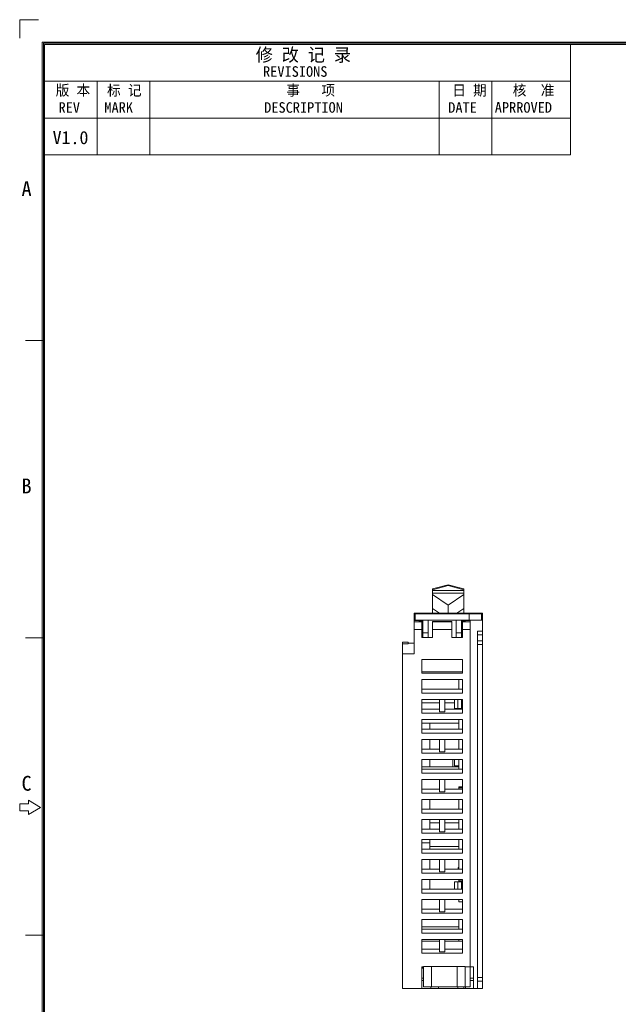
# Model space of a CAD drawing. Header units: inches. Extents: x 1617 to 2044, y 173 to 473.
# Tile 2 of 29: x 1617 to 1731, y 285 to 473. Entities that reach past the tile are written whole.
import ezdxf
from ezdxf.enums import TextEntityAlignment as Align

# ---------------------------------------------------------------- set-up
doc = ezdxf.new("R2010")
doc.units = ezdxf.units.IN
doc.header["$LTSCALE"] = 23.1
doc.header["$MEASUREMENT"] = 0
doc.layers.get('0').update_dxf_attribs({"lineweight": 18})
for name, color, linetype, lineweight in [('1_4_1_3', 7, 'Continuous', 18), ('1_6', 7, 'Continuous', 18), ('细实线层', 7, 'Continuous', 18)]:
    doc.layers.add(name, color=color, linetype=linetype, lineweight=lineweight)
doc.styles.add('鸿蒙CAD', font='txt')

# ---------------------------------------------------------------- blocks, each defined once
blk = doc.blocks.new('A3图框（无尺寸标识）')
at = {"layer": '细实线层'}
for p, q in [((-72.33, 288.19), (-72.33, 284.65)), ((-72.33, 288.19), (-68.79, 288.19)), ((-68.09, -6.91), (-68.09, 283.95)), ((-68.09, 283.95), (350.46, 283.95)), ((-67.86, -6.69), (-67.86, 283.72)), ((-67.86, 283.72), (350.24, 283.72)), ((-67.64, -6.46), (-67.64, 283.5)), ((-67.64, 283.5), (350.01, 283.5)), ((32.36, 262.5), (32.36, 283.5)), ((-67.64, 276.5), (32.36, 276.5)), ((-57.64, 262.5), (-57.64, 276.5)), ((-47.64, 262.5), (-47.64, 276.5)), ((7.36, 262.5), (7.36, 276.5)), ((17.36, 262.5), (17.36, 276.5)), ((-67.64, 269.5), (32.36, 269.5)), ((-67.64, 262.5), (32.36, 262.5)), ((-67.86, 227.22), (-71.25, 227.22)), ((-67.86, 170.72), (-71.25, 170.72)), ((-72.38, 139.19), (-72.38, 137.84)), ((-70.69, 139.19), (-72.38, 139.19)), ((-70.69, 139.87), (-70.69, 139.19)), ((-68.43, 138.52), (-70.69, 139.87)), ((-70.69, 137.16), (-68.43, 138.52)), ((-72.38, 137.84), (-70.69, 137.84)), ((-70.69, 137.84), (-70.69, 137.16)), ((-67.86, 114.22), (-71.25, 114.22))]:
    blk.add_line(p, q, dxfattribs=at)
at = {"layer": '细实线层', "style": '鸿蒙CAD'}
for s, height, p in [('REVISIONS', 2, (-26.11, 277.34)), ('REV', 2, (-65, 270.51)), ('MARK', 2, (-56.28, 270.51)), ('DESCRIPTION', 2, (-25.9, 270.51)), ('DATE', 2, (9.1, 270.51)), ('APRROVED', 2, (17.94, 270.52)), ('A', 2.82, (-72.03, 254.68)), ('B', 2.82, (-72.03, 198.18)), ('C', 2.82, (-72.03, 141.68))]:
    blk.add_text(s, height=height, dxfattribs=at).set_placement(p)
at = {"layer": '细实线层', "attachment_point": 7, "style": '鸿蒙CAD'}
for s, insert, char_height, width in [('修 改 记 录', (-27.5, 279.98), 2.5, 21.9821), ('版 本', (-65.53, 273.55), 2, 9.8795), ('标 记', (-55.77, 273.55), 2, 9.692), ('事   项', (-21.7, 273.55), 2, 14.2946), ('日 期', (9.86, 273.55), 2, 8.6607), ('核  准', (21.36, 273.56), 2, 11.9152)]:
    blk.add_mtext(s, dxfattribs=dict(at, insert=insert, char_height=char_height, width=width))
at = {"layer": '细实线层', "style": '鸿蒙CAD'}
for tag, p in [('V1.0', (-66.12, 264.54)), ('张致远', (240.47, -2.61))]:
    blk.add_attdef(tag, p, '', height=2.5, dxfattribs=at)
for tag, height, p in [('1:1', 2.5, (242.45, 19.45)), ('2021/09/06', 2.5, (275.48, 19.45)), ('18PIN外接端子安装图', 2.5, (326.23, 19.45)), ('PC', 2.5, (199.96, 12.45)), ('1/1', 2.5, (275.48, 12.45)), ('HCQX-HC04-D2', 2.5, (326.23, 12.45)), ('无', 2, (216.21, 11.43)), ('mm', 2.5, (242.45, 12.45)), ('GB/T1804-2000-M', 2.5, (203.34, -4.43))]:
    blk.add_attdef(tag, text='', height=height, dxfattribs=at).set_placement(p, align=Align.CENTER)
blk.add_attdef('0', text='', height=2.5, dxfattribs=at).set_placement((205.52, 6.47), align=Align.MIDDLE_RIGHT)

msp = doc.modelspace()

# ---------------------------------------------------------------- linework, layer by layer
at = {"color": 0, "linetype": 'Continuous', "lineweight": 0}
for p, q in [((1692.31, 352.02), (1692.31, 359.72)), ((1705.31, 359.72), (1692.31, 359.72)), ((1692.51, 359.32), (1692.31, 359.32)), ((1692.51, 359.63), (1692.51, 358.42)), ((1692.51, 359.63), (1702.97, 359.63)), ((1705.11, 359.62), (1692.51, 359.62)), ((1692.81, 359.63), (1692.81, 359.62)), ((1692.84, 359.63), (1692.84, 359.62)), ((1692.9, 359.63), (1692.9, 359.62)), ((1693.05, 359.63), (1693.05, 359.62)), ((1693.26, 359.63), (1693.26, 359.62)), ((1693.55, 359.63), (1693.55, 359.62)), ((1693.72, 359.63), (1693.72, 359.62)), ((1693.72, 359.63), (1693.72, 359.62)), ((1693.82, 359.62), (1693.82, 359.63)), ((1694.09, 359.62), (1694.09, 359.63)), ((1694.47, 359.62), (1694.47, 359.63)), ((1694.76, 359.63), (1694.76, 359.62)), ((1694.95, 359.63), (1694.95, 359.62)), ((1695.37, 359.63), (1695.37, 359.62)), ((1695.44, 359.63), (1695.44, 359.62)), ((1695.63, 359.62), (1695.63, 359.63)), ((1695.71, 359.63), (1695.71, 359.62)), ((1695.9, 359.63), (1695.9, 359.62)), ((1696.44, 359.63), (1696.44, 359.62)), ((1696.5, 359.63), (1696.5, 359.62)), ((1696.63, 359.63), (1696.63, 359.62)), ((1696.97, 359.63), (1696.97, 359.62)), ((1697.32, 359.63), (1697.32, 359.62)), ((1697.44, 359.63), (1697.44, 359.62)), ((1697.48, 359.63), (1697.48, 359.62)), ((1697.67, 359.63), (1697.67, 359.62)), ((1697.96, 359.63), (1697.96, 359.62)), ((1698.3, 359.63), (1698.3, 359.62)), ((1698.53, 359.63), (1698.53, 359.62)), ((1698.62, 359.63), (1698.62, 359.62)), ((1698.75, 359.63), (1698.75, 359.62)), ((1698.93, 359.63), (1698.93, 359.62)), ((1699.58, 359.63), (1699.58, 359.62)), ((1699.75, 359.63), (1699.75, 359.62)), ((1699.88, 359.63), (1699.88, 359.62)), ((1700.18, 359.63), (1700.18, 359.62)), ((1700.38, 359.63), (1700.38, 359.62)), ((1700.78, 359.63), (1700.78, 359.62)), ((1701.19, 359.63), (1701.19, 359.62)), ((1701.33, 359.63), (1701.33, 359.63)), ((1701.4, 359.63), (1701.4, 359.62)), ((1701.42, 359.63), (1701.42, 359.62)), ((1701.65, 359.63), (1701.65, 359.62)), ((1701.81, 359.72), (1701.81, 359.63)), ((1701.99, 359.63), (1701.99, 359.62)), ((1702.32, 359.63), (1702.32, 359.62)), ((1702.55, 359.63), (1702.55, 359.62)), ((1702.64, 359.63), (1702.64, 359.62)), ((1702.81, 359.62), (1702.81, 358.42)), ((1702.97, 359.63), (1702.97, 359.62)), ((1702.98, 359.63), (1704.23, 359.63)), ((1702.98, 359.63), (1702.98, 359.62)), ((1702.99, 359.63), (1702.99, 359.62)), ((1703, 359.63), (1703, 359.62)), ((1703.03, 359.63), (1703.03, 359.62)), ((1703.08, 359.63), (1703.08, 359.62)), ((1703.14, 359.62), (1703.14, 359.63)), ((1703.3, 359.62), (1703.3, 359.63)), ((1703.53, 359.62), (1703.53, 359.63)), ((1703.92, 359.63), (1703.92, 359.62)), ((1703.97, 359.63), (1703.97, 359.62)), ((1704.23, 359.63), (1704.23, 359.62)), ((1705.11, 359.62), (1705.11, 358.42)), ((1705.31, 359.32), (1705.11, 359.32)), ((1705.31, 359.72), (1705.31, 288.42)), ((1692.31, 358.42), (1705.31, 358.42)), ((1692.31, 358.34), (1693.81, 358.34)), ((1692.31, 358.12), (1693.81, 358.12)), ((1693.24, 358.28), (1693.81, 358.28)), ((1693.27, 358.14), (1693.24, 358.28)), ((1693.81, 358.14), (1693.27, 358.14)), ((1693.81, 355.12), (1693.81, 358.42)), ((1694.01, 355.12), (1694.01, 358.42)), ((1695.01, 355.12), (1695.01, 358.42)), ((1695.81, 355.12), (1695.81, 358.14)), ((1699.51, 358.14), (1695.81, 358.14)), ((1695.81, 358.12), (1699.51, 358.12)), ((1699.51, 355.12), (1699.51, 358.14)), ((1700.31, 355.12), (1700.31, 358.42)), ((1701.31, 355.12), (1701.31, 358.42)), ((1701.51, 355.12), (1701.51, 358.42)), ((1701.51, 358.34), (1703.01, 358.34)), ((1701.51, 358.28), (1702.09, 358.28)), ((1702.06, 358.14), (1701.51, 358.14)), ((1701.51, 358.12), (1703.01, 358.12)), ((1702.06, 358.14), (1702.09, 358.28)), ((1703.01, 288.72), (1703.01, 358.34)), ((1693.81, 356.62), (1692.31, 356.62)), ((1694.01, 356.82), (1693.81, 356.82)), ((1694.01, 356.02), (1695.01, 356.02)), ((1695.81, 356.62), (1699.51, 356.62)), ((1700.31, 356.02), (1701.31, 356.02)), ((1701.31, 356.82), (1701.51, 356.82)), ((1703.01, 356.62), (1701.51, 356.62)), ((1704.41, 356.33), (1705.31, 356.33)), ((1704.41, 288.42), (1704.41, 356.33)), ((1704.41, 355.63), (1705.31, 355.63)), ((1691.21, 354.22), (1690.11, 354.22)), ((1690.11, 288.42), (1690.11, 354.22)), ((1691.21, 353.93), (1690.11, 353.93)), ((1691.21, 354.22), (1691.21, 353.93)), ((1692.31, 354.02), (1691.21, 354.02)), ((1694.01, 355.22), (1693.81, 355.22)), ((1693.81, 355.12), (1695.81, 355.12)), ((1699.51, 355.12), (1701.51, 355.12)), ((1701.31, 355.22), (1701.51, 355.22)), ((1704.41, 354.51), (1705.31, 354.51)), ((1704.41, 353.81), (1705.31, 353.81)), ((1690.11, 352.02), (1692.31, 352.02)), ((1693.81, 350.92), (1701.51, 350.92)), ((1693.81, 348.32), (1693.81, 350.92)), ((1701.51, 350.92), (1701.51, 348.32)), ((1693.81, 348.62), (1701.51, 348.62)), ((1701.51, 348.32), (1693.81, 348.32)), ((1693.81, 347.12), (1701.51, 347.12)), ((1693.81, 347.12), (1693.81, 344.52)), ((1700.81, 347.12), (1700.81, 345.32)), ((1701.51, 347.12), (1701.51, 344.52)), ((1701.51, 345.32), (1693.81, 345.32)), ((1701.51, 344.52), (1693.81, 344.52)), ((1693.81, 343.32), (1701.51, 343.32)), ((1693.81, 343.32), (1693.81, 340.72)), ((1693.81, 342.73), (1697.16, 342.73)), ((1697.16, 341.02), (1697.16, 343.32)), ((1698.16, 343.32), (1698.16, 341.02)), ((1698.16, 342.73), (1700.01, 342.73)), ((1700.01, 341.62), (1700.01, 343.32)), ((1700.61, 341.62), (1700.61, 343.32)), ((1701.31, 341.62), (1701.31, 343.32)), ((1701.51, 343.32), (1701.51, 340.72)), ((1697.16, 341.52), (1693.81, 341.52)), ((1701.51, 340.72), (1693.81, 340.72)), ((1697.16, 341.02), (1698.16, 341.02)), ((1701.51, 341.52), (1698.16, 341.52)), ((1700.01, 341.62), (1701.51, 341.62)), ((1700.81, 341.62), (1700.81, 341.52)), ((1693.81, 339.52), (1701.51, 339.52)), ((1693.81, 339.52), (1693.81, 336.92)), ((1693.81, 338.82), (1700.81, 338.82)), ((1695.31, 338.82), (1695.31, 337.72)), ((1700.81, 339.52), (1700.81, 337.72)), ((1701.51, 339.52), (1701.51, 336.92)), ((1701.51, 337.72), (1693.81, 337.72)), ((1701.51, 336.92), (1693.81, 336.92)), ((1693.81, 335.72), (1701.51, 335.72)), ((1693.81, 335.72), (1693.81, 333.12)), ((1695.31, 335.72), (1695.31, 333.92)), ((1697.16, 333.42), (1697.16, 335.72)), ((1698.16, 335.72), (1698.16, 333.42)), ((1700.81, 335.72), (1700.81, 333.92)), ((1701.51, 335.72), (1701.51, 333.12)), ((1697.16, 333.92), (1693.81, 333.92)), ((1701.51, 333.12), (1693.81, 333.12)), ((1697.16, 333.42), (1698.16, 333.42)), ((1701.51, 333.92), (1698.16, 333.92)), ((1693.81, 331.92), (1701.51, 331.92)), ((1693.81, 331.92), (1693.81, 329.32)), ((1695.31, 331.92), (1695.31, 330.52)), ((1699.71, 330.52), (1699.71, 331.92)), ((1700.01, 331.92), (1700.01, 330.72)), ((1700.81, 331.92), (1700.81, 330.12)), ((1701.51, 331.92), (1701.51, 329.32)), ((1693.81, 330.52), (1700.81, 330.52)), ((1701.51, 330.12), (1693.81, 330.12)), ((1701.51, 329.32), (1693.81, 329.32)), ((1700.81, 330.72), (1700.01, 330.72)), ((1693.81, 328.12), (1701.51, 328.12)), ((1693.81, 328.12), (1693.81, 325.52)), ((1697.16, 325.82), (1697.16, 328.12)), ((1698.16, 328.12), (1698.16, 325.82)), ((1701.51, 328.12), (1701.51, 325.52)), ((1697.16, 326.32), (1693.81, 326.32)), ((1697.16, 325.82), (1698.16, 325.82)), ((1701.51, 326.32), (1698.16, 326.32)), ((1700.81, 326.77), (1701.51, 326.77)), ((1700.81, 326.77), (1700.81, 326.32)), ((1700.81, 326.57), (1701.51, 326.57)), ((1701.51, 325.52), (1693.81, 325.52)), ((1693.81, 324.32), (1701.51, 324.32)), ((1693.81, 324.32), (1693.81, 321.72)), ((1695.31, 324.32), (1695.31, 322.52)), ((1700.81, 322.52), (1700.81, 324.32)), ((1701.51, 324.32), (1701.51, 321.72)), ((1701.51, 322.52), (1693.81, 322.52)), ((1701.51, 321.72), (1693.81, 321.72)), ((1693.81, 320.52), (1701.51, 320.52)), ((1693.81, 320.52), (1693.81, 317.92)), ((1695.31, 320.52), (1695.31, 318.72)), ((1697.16, 318.22), (1697.16, 320.52)), ((1698.16, 320.52), (1698.16, 318.22)), ((1700.81, 318.72), (1700.81, 320.52)), ((1701.51, 320.52), (1701.51, 317.92)), ((1697.16, 318.72), (1693.81, 318.72)), ((1695.31, 319.92), (1697.16, 319.92)), ((1697.16, 318.22), (1698.16, 318.22)), ((1698.16, 319.92), (1700.81, 319.92)), ((1701.51, 318.72), (1698.16, 318.72)), ((1701.51, 317.92), (1693.81, 317.92)), ((1693.81, 316.72), (1701.51, 316.72)), ((1693.81, 316.72), (1693.81, 314.12)), ((1695.31, 316.72), (1695.31, 314.92)), ((1700.81, 316.12), (1700.81, 316.72)), ((1701.51, 316.72), (1701.51, 314.12)), ((1693.81, 316.12), (1695.31, 316.12)), ((1701.51, 314.92), (1693.81, 314.92)), ((1695.31, 315.42), (1700.81, 315.42)), ((1700.81, 316.12), (1700.81, 314.92)), ((1701.51, 314.12), (1693.81, 314.12)), ((1693.81, 312.92), (1701.51, 312.92)), ((1693.81, 312.92), (1693.81, 310.32)), ((1695.31, 312.92), (1695.31, 311.12)), ((1697.16, 310.62), (1697.16, 312.92)), ((1698.16, 312.92), (1698.16, 310.62)), ((1700.81, 312.92), (1700.81, 311.12)), ((1701.51, 312.92), (1701.51, 310.32)), ((1697.16, 311.12), (1693.81, 311.12)), ((1697.16, 310.62), (1698.16, 310.62)), ((1701.51, 311.12), (1698.16, 311.12)), ((1701.51, 310.32), (1693.81, 310.32)), ((1693.81, 309.12), (1701.51, 309.12)), ((1693.81, 309.12), (1693.81, 306.52)), ((1695.31, 309.12), (1695.31, 307.32)), ((1700.81, 309.12), (1700.81, 308.67)), ((1700.81, 308.87), (1701.51, 308.87)), ((1701.51, 309.12), (1701.51, 306.52)), ((1701.51, 307.32), (1693.81, 307.32)), ((1700.01, 308.67), (1701.51, 308.67)), ((1700.01, 307.32), (1700.01, 308.67)), ((1700.61, 307.32), (1700.61, 308.67)), ((1701.31, 307.32), (1701.31, 308.67)), ((1701.51, 306.52), (1693.81, 306.52)), ((1693.81, 305.32), (1701.51, 305.32)), ((1693.81, 305.32), (1693.81, 302.72)), ((1697.16, 303.02), (1697.16, 305.32)), ((1698.16, 305.32), (1698.16, 303.02)), ((1700.81, 305.32), (1700.81, 304.92)), ((1701.51, 305.32), (1701.51, 302.72)), ((1697.16, 303.52), (1693.81, 303.52)), ((1701.51, 303.52), (1698.16, 303.52)), ((1700.81, 304.92), (1701.51, 304.92)), ((1701.51, 302.72), (1693.81, 302.72)), ((1693.81, 301.52), (1701.51, 301.52)), ((1693.81, 301.52), (1693.81, 298.92)), ((1697.16, 303.02), (1698.16, 303.02)), ((1700.81, 301.52), (1700.81, 299.72)), ((1701.51, 301.52), (1701.51, 298.92)), ((1693.81, 300.17), (1700.81, 300.17)), ((1701.51, 299.72), (1693.81, 299.72)), ((1701.51, 298.92), (1693.81, 298.92)), ((1693.81, 297.72), (1701.51, 297.72)), ((1693.81, 297.72), (1693.81, 295.12)), ((1697.16, 295.42), (1697.16, 297.72)), ((1698.16, 297.72), (1698.16, 295.42)), ((1700.81, 297.72), (1700.81, 297.42)), ((1701.51, 297.72), (1701.51, 295.12)), ((1693.81, 297.42), (1697.16, 297.42)), ((1697.16, 295.92), (1693.81, 295.92)), ((1698.16, 297.42), (1701.51, 297.42)), ((1701.51, 295.92), (1698.16, 295.92)), ((1701.51, 295.12), (1693.81, 295.12)), ((1697.16, 295.42), (1698.16, 295.42)), ((1693.81, 292.52), (1694.11, 292.52)), ((1693.81, 292.52), (1693.81, 288.42)), ((1693.81, 292.32), (1694.11, 292.32)), ((1694.01, 292.32), (1694.01, 292.52)), ((1702.01, 292.62), (1694.11, 292.62)), ((1694.11, 292.62), (1694.11, 288.72)), ((1695.61, 288.72), (1695.61, 292.62)), ((1700.51, 292.62), (1700.51, 288.72)), ((1702.01, 288.72), (1702.01, 292.62)), ((1702.01, 292.52), (1703.61, 292.52)), ((1703.61, 292.52), (1703.61, 288.42)), ((1693.81, 290.42), (1694.11, 290.42)), ((1703.01, 290.42), (1703.61, 290.42)), ((1704.41, 290.53), (1705.31, 290.53)), ((1690.11, 288.42), (1705.31, 288.42)), ((1693.81, 289.92), (1694.11, 289.92)), ((1694.11, 288.72), (1703.01, 288.72)), ((1695.51, 288.72), (1695.51, 288.42)), ((1696.96, 288.72), (1696.96, 288.42)), ((1700.66, 288.72), (1700.66, 288.42)), ((1701.81, 288.72), (1701.81, 288.42)), ((1702.11, 288.42), (1702.11, 288.72)), ((1703.01, 289.92), (1703.61, 289.92)), ((1704.41, 289.83), (1705.31, 289.83))]:
    msp.add_line(p, q, dxfattribs=at)
at = {"layer": '1_4_1_3', "color": 0, "linetype": 'Continuous', "lineweight": 0}
for p in [(1700.81, 311.42), (1700.71, 311.12)]:
    msp.add_line(p, (1700.71, 311.42), dxfattribs=at)
at = {"layer": '1_6', "color": 0, "linetype": 'Continuous', "lineweight": 0}
for p, q in [((1695.81, 364.35), (1698.81, 365.14)), ((1695.81, 364.21), (1698.81, 365.01)), ((1698.81, 365.14), (1698.81, 365.01)), ((1698.81, 365.14), (1701.81, 364.35)), ((1698.81, 365.01), (1701.81, 364.21)), ((1695.81, 359.72), (1695.81, 364.35)), ((1695.81, 364.07), (1701.81, 364.07)), ((1701.81, 363.57), (1695.81, 363.57)), ((1698.81, 361.24), (1695.81, 363.27)), ((1701.81, 363.27), (1698.81, 361.24)), ((1701.81, 359.72), (1701.81, 364.35)), ((1698.81, 359.72), (1698.81, 361.24)), ((1695.81, 360.63), (1697.15, 359.72)), ((1701.81, 360.63), (1700.47, 359.72))]:
    msp.add_line(p, q, dxfattribs=at)

# ---------------------------------------------------------------- block references
ref = msp.add_blockref('A3图框（无尺寸标识）', (1689.72, 184.33))
ref.add_attrib('V1.0', 'V1.0', (1623.6, 448.87), dxfattribs={"layer": '细实线层', "height": 2.5, "style": '鸿蒙CAD'})

doc.saveas('drawing.dxf')
